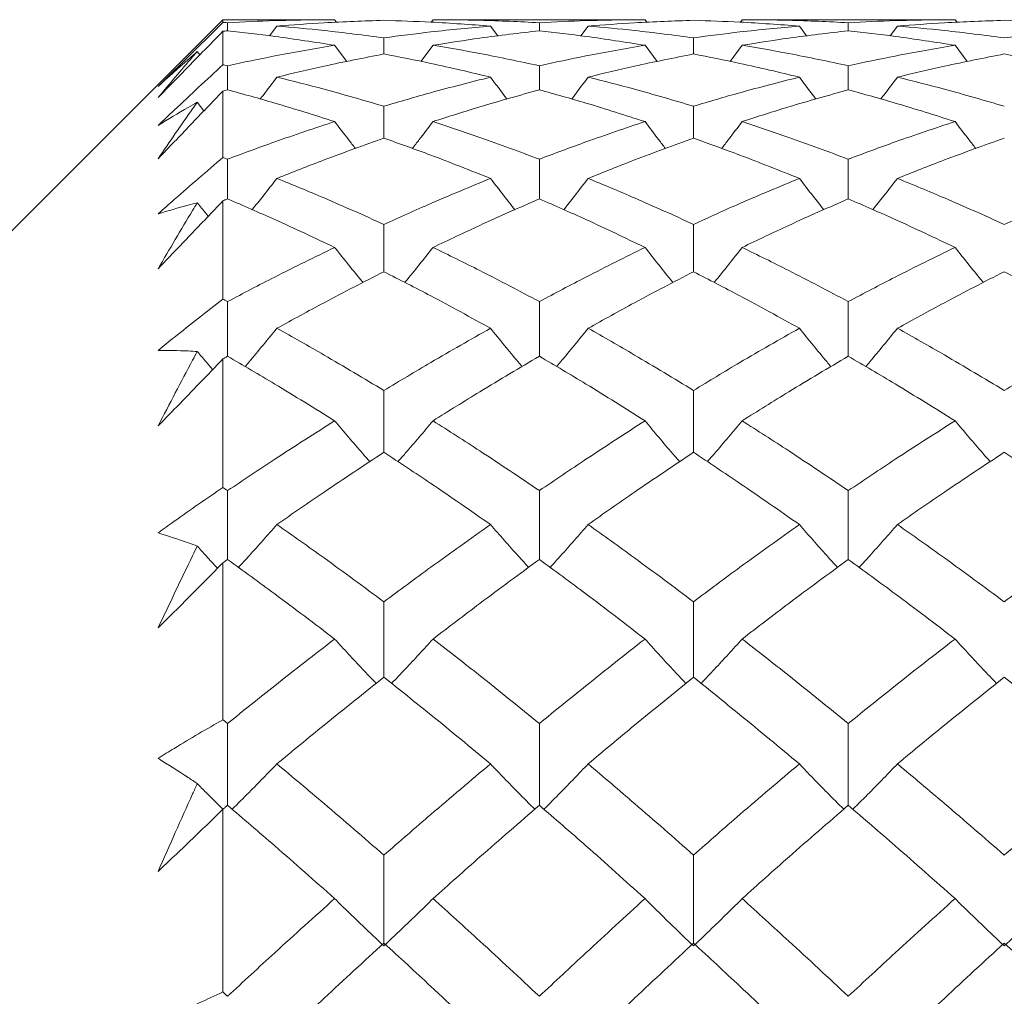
# Model space of a CAD drawing. Header units: inches. Extents: x 1 to 19.9, y 2.6 to 16.1.
# Tile 12 of 70: x 4.466 to 4.694, y 10.086 to 10.312. Entities that reach past the tile are written whole.
import ezdxf

# ---------------------------------------------------------------- set-up
doc = ezdxf.new("R2010")
doc.units = ezdxf.units.IN
doc.header["$MEASUREMENT"] = 0

msp = doc.modelspace()

# ---------------------------------------------------------------- linework, layer by layer
at = {"color": 7, "linetype": 'Continuous', "lineweight": 15}
for p, q in [((4.51334, 10.31208), (4.38834, 10.18708)), ((4.53921, 10.31208), (4.51334, 10.31208)), ((4.51334, 10.31144), (4.51334, 10.31208)), ((4.51443, 10.30952), (4.51443, 10.31138)), ((4.53921, 10.31208), (4.53966, 10.31147)), ((4.56197, 10.31208), (4.56155, 10.31151)), ((4.61102, 10.31208), (4.56197, 10.31208)), ((4.58657, 10.30952), (4.58657, 10.31138)), ((4.61102, 10.31208), (4.61146, 10.31147)), ((4.63349, 10.31208), (4.63308, 10.31151)), ((4.68276, 10.31208), (4.63349, 10.31208)), ((4.65806, 10.30952), (4.65806, 10.31138)), ((4.68276, 10.31208), (4.68321, 10.31147)), ((4.51334, 10.30166), (4.51334, 10.3094)), ((4.52584, 10.3106), (4.52417, 10.30835)), ((4.57526, 10.3106), (4.57695, 10.30832)), ((4.59785, 10.3106), (4.5962, 10.30835)), ((4.64674, 10.3106), (4.64842, 10.30832)), ((4.66942, 10.3106), (4.66775, 10.30835)), ((4.5506, 10.30415), (4.5506, 10.30788)), ((4.62224, 10.30415), (4.62224, 10.30788)), ((4.50743, 10.30469), (4.50801, 10.30393)), ((4.53921, 10.30616), (4.54203, 10.3024)), ((4.56197, 10.30616), (4.55918, 10.30242)), ((4.61102, 10.30616), (4.6138, 10.3024)), ((4.63349, 10.30616), (4.63073, 10.30243)), ((4.68276, 10.30616), (4.68558, 10.3024)), ((4.51443, 10.29586), (4.51443, 10.30143)), ((4.58657, 10.29586), (4.58657, 10.30143)), ((4.65806, 10.29586), (4.65806, 10.30143)), ((4.51334, 10.28023), (4.51334, 10.29557)), ((4.50743, 10.29298), (4.50897, 10.29099)), ((4.5506, 10.28468), (4.5506, 10.29206)), ((4.62224, 10.28468), (4.62224, 10.29206)), ((4.51443, 10.27064), (4.51443, 10.27982)), ((4.58657, 10.27064), (4.58657, 10.27982)), ((4.65806, 10.27064), (4.65806, 10.27982)), ((4.51334, 10.24746), (4.51334, 10.27017)), ((4.5506, 10.2538), (4.5506, 10.26474)), ((4.62224, 10.2538), (4.62224, 10.26474)), ((4.51443, 10.23424), (4.51443, 10.24689)), ((4.58657, 10.23424), (4.58657, 10.24689)), ((4.65806, 10.23424), (4.65806, 10.24689)), ((4.51334, 10.20389), (4.51334, 10.23361)), ((4.5506, 10.21202), (4.5506, 10.22633)), ((4.62224, 10.21202), (4.62224, 10.22633)), ((4.51443, 10.18724), (4.51443, 10.20316)), ((4.58657, 10.18724), (4.58657, 10.20316)), ((4.65806, 10.18724), (4.65806, 10.20316)), ((4.51334, 10.15019), (4.51334, 10.18646)), ((4.5506, 10.15999), (4.5506, 10.17745)), ((4.62224, 10.15999), (4.62224, 10.17745)), ((4.51443, 10.13038), (4.51443, 10.14931)), ((4.58657, 10.13038), (4.58657, 10.14931)), ((4.65806, 10.13038), (4.65806, 10.14931)), ((4.51334, 10.08722), (4.51334, 10.12946)), ((4.5506, 10.09853), (4.5506, 10.11886)), ((4.62224, 10.09853), (4.62224, 10.11886))]:
    msp.add_line(p, q, dxfattribs=at)
for points, knots in [([(4.49834, 10.29663), (4.4996, 10.29787), (4.50273, 10.30097), (4.50774, 10.30592), (4.51147, 10.3096), (4.51334, 10.31144)], [0, 0, 0, 0, 0.249909, 0.624893, 1, 1, 1, 1]), ([(4.51443, 10.31138), (4.51423, 10.31139), (4.51386, 10.31141), (4.5135, 10.31143), (4.51334, 10.31144)], [0, 0, 0, 0, 0.559995, 1, 1, 1, 1]), ([(4.53921, 10.31208), (4.53459, 10.31204), (4.52633, 10.31197), (4.51807, 10.31156), (4.51443, 10.31138)], [0, 0, 0, 0, 0.559794, 1, 1, 1, 1]), ([(4.5506, 10.31193), (4.54598, 10.31177), (4.53774, 10.31149), (4.52948, 10.31087), (4.52584, 10.3106)], [0, 0, 0, 0, 0.559703, 1, 1, 1, 1]), ([(4.57526, 10.3106), (4.57067, 10.31094), (4.56246, 10.31155), (4.55423, 10.31181), (4.5506, 10.31193)], [0, 0, 0, 0, 0.559504, 1, 1, 1, 1]), ([(4.58657, 10.31138), (4.58199, 10.3116), (4.5738, 10.312), (4.56559, 10.31205), (4.56197, 10.31208)], [0, 0, 0, 0, 0.559413, 1, 1, 1, 1]), ([(4.61102, 10.31208), (4.60647, 10.31204), (4.59834, 10.31197), (4.59017, 10.31156), (4.58657, 10.31138)], [0, 0, 0, 0, 0.559215, 1, 1, 1, 1]), ([(4.62224, 10.31193), (4.6177, 10.31177), (4.60957, 10.31149), (4.60144, 10.31087), (4.59785, 10.3106)], [0, 0, 0, 0, 0.559555, 1, 1, 1, 1]), ([(4.64674, 10.3106), (4.64215, 10.31094), (4.63397, 10.31155), (4.62582, 10.31181), (4.62224, 10.31193)], [0, 0, 0, 0, 0.560736, 1, 1, 1, 1]), ([(4.65806, 10.31138), (4.65347, 10.3116), (4.64526, 10.312), (4.63709, 10.31205), (4.63349, 10.31208)], [0, 0, 0, 0, 0.560645, 1, 1, 1, 1]), ([(4.68276, 10.31208), (4.67814, 10.31204), (4.6699, 10.31197), (4.66168, 10.31156), (4.65806, 10.31138)], [0, 0, 0, 0, 0.560447, 1, 1, 1, 1]), ([(4.69415, 10.31193), (4.68953, 10.31177), (4.68128, 10.31149), (4.67304, 10.31087), (4.66942, 10.3106)], [0, 0, 0, 0, 0.560356, 1, 1, 1, 1]), ([(4.71895, 10.3106), (4.71432, 10.31094), (4.70605, 10.31155), (4.69779, 10.31181), (4.69415, 10.31193)], [0, 0, 0, 0, 0.560157, 1, 1, 1, 1]), ([(4.51334, 10.3094), (4.51085, 10.30685), (4.50711, 10.30302), (4.50211, 10.2979), (4.4996, 10.29533), (4.49834, 10.29405)], [0, 0, 0, 0, 0.49985, 0.749906, 1, 1, 1, 1]), ([(4.51443, 10.30952), (4.51423, 10.30949), (4.51386, 10.30945), (4.5135, 10.30942), (4.51334, 10.3094)], [0, 0, 0, 0, 0.5599954, 1, 1, 1, 1]), ([(4.53921, 10.30616), (4.53459, 10.30688), (4.52633, 10.30816), (4.51807, 10.3091), (4.51443, 10.30952)], [0, 0, 0, 0, 0.559794, 1, 1, 1, 1]), ([(4.5506, 10.30788), (4.54598, 10.30848), (4.53774, 10.30955), (4.52948, 10.31028), (4.52584, 10.3106)], [0, 0, 0, 0, 0.5597029, 1, 1, 1, 1]), ([(4.57526, 10.3106), (4.57067, 10.31018), (4.56246, 10.30944), (4.55423, 10.30835), (4.5506, 10.30788)], [0, 0, 0, 0, 0.559504, 1, 1, 1, 1]), ([(4.58657, 10.30952), (4.58199, 10.30898), (4.5738, 10.30803), (4.56559, 10.30673), (4.56197, 10.30616)], [0, 0, 0, 0, 0.559413, 1, 1, 1, 1]), ([(4.61102, 10.30616), (4.60647, 10.30688), (4.59834, 10.30816), (4.59017, 10.3091), (4.58657, 10.30952)], [0, 0, 0, 0, 0.559215, 1, 1, 1, 1]), ([(4.62224, 10.30788), (4.6177, 10.30848), (4.60957, 10.30955), (4.60144, 10.31028), (4.59785, 10.3106)], [0, 0, 0, 0, 0.559555, 1, 1, 1, 1]), ([(4.64674, 10.3106), (4.64215, 10.31018), (4.63397, 10.30944), (4.62582, 10.30835), (4.62224, 10.30788)], [0, 0, 0, 0, 0.560736, 1, 1, 1, 1]), ([(4.65806, 10.30952), (4.65347, 10.30898), (4.64526, 10.30803), (4.63709, 10.30673), (4.63349, 10.30616)], [0, 0, 0, 0, 0.560645, 1, 1, 1, 1]), ([(4.68276, 10.30616), (4.67814, 10.30688), (4.6699, 10.30816), (4.66168, 10.3091), (4.65806, 10.30952)], [0, 0, 0, 0, 0.560447, 1, 1, 1, 1]), ([(4.69415, 10.30788), (4.68953, 10.30848), (4.68128, 10.30955), (4.67304, 10.31028), (4.66942, 10.3106)], [0, 0, 0, 0, 0.560356, 1, 1, 1, 1]), ([(4.71895, 10.3106), (4.71432, 10.31018), (4.70605, 10.30944), (4.69779, 10.30835), (4.69415, 10.30788)], [0, 0, 0, 0, 0.560157, 1, 1, 1, 1]), ([(4.50743, 10.30469), (4.50673, 10.30409), (4.50369, 10.30148), (4.50067, 10.29874), (4.49834, 10.29663)], [0, 0, 0, 0, 0.231715, 1, 1, 1, 1]), ([(4.49834, 10.29405), (4.49968, 10.29564), (4.50234, 10.29883), (4.50537, 10.30234), (4.50707, 10.30428), (4.50743, 10.30469)], [0, 0, 0, 0, 0.440572, 0.881144, 1, 1, 1, 1]), ([(4.53921, 10.30616), (4.53459, 10.30537), (4.52633, 10.30396), (4.51807, 10.3022), (4.51443, 10.30143)], [0, 0, 0, 0, 0.559794, 1, 1, 1, 1]), ([(4.58657, 10.30143), (4.58199, 10.3024), (4.5738, 10.30415), (4.56559, 10.30555), (4.56197, 10.30616)], [0, 0, 0, 0, 0.559413, 1, 1, 1, 1]), ([(4.61102, 10.30616), (4.60647, 10.30537), (4.59834, 10.30396), (4.59017, 10.3022), (4.58657, 10.30143)], [0, 0, 0, 0, 0.559215, 1, 1, 1, 1]), ([(4.65806, 10.30143), (4.65347, 10.30241), (4.64526, 10.30415), (4.63709, 10.30555), (4.63349, 10.30616)], [0, 0, 0, 0, 0.560645, 1, 1, 1, 1]), ([(4.68276, 10.30616), (4.67814, 10.30537), (4.6699, 10.30396), (4.66168, 10.3022), (4.65806, 10.30143)], [0, 0, 0, 0, 0.560447, 1, 1, 1, 1]), ([(4.5506, 10.30415), (4.54598, 10.30324), (4.53774, 10.30162), (4.52948, 10.29966), (4.52584, 10.29879)], [0, 0, 0, 0, 0.559703, 1, 1, 1, 1]), ([(4.57526, 10.29879), (4.57067, 10.29988), (4.56246, 10.30184), (4.55423, 10.30344), (4.5506, 10.30415)], [0, 0, 0, 0, 0.559504, 1, 1, 1, 1]), ([(4.62224, 10.30415), (4.6177, 10.30324), (4.60957, 10.30162), (4.60144, 10.29966), (4.59785, 10.29879)], [0, 0, 0, 0, 0.559555, 1, 1, 1, 1]), ([(4.64674, 10.29879), (4.64215, 10.29988), (4.63397, 10.30183), (4.62582, 10.30345), (4.62224, 10.30415)], [0, 0, 0, 0, 0.560736, 1, 1, 1, 1]), ([(4.69415, 10.30415), (4.68953, 10.30324), (4.68128, 10.30162), (4.67304, 10.29966), (4.66942, 10.29879)], [0, 0, 0, 0, 0.560356, 1, 1, 1, 1]), ([(4.71895, 10.29879), (4.71432, 10.29988), (4.70605, 10.30184), (4.69779, 10.30345), (4.69415, 10.30415)], [0, 0, 0, 0, 0.560157, 1, 1, 1, 1]), ([(4.49834, 10.28762), (4.4996, 10.2888), (4.50273, 10.29175), (4.50774, 10.29645), (4.51147, 10.29992), (4.51334, 10.30166)], [0, 0, 0, 0, 0.249909, 0.624893, 1, 1, 1, 1]), ([(4.51443, 10.30143), (4.51423, 10.30147), (4.51386, 10.30155), (4.5135, 10.30163), (4.51334, 10.30166)], [0, 0, 0, 0, 0.5599954, 1, 1, 1, 1]), ([(4.52584, 10.29879), (4.52478, 10.29738), (4.52351, 10.29569), (4.52221, 10.29401), (4.522, 10.29373)], [0, 0, 0, 0, 0.833457, 1, 1, 1, 1]), ([(4.5506, 10.29206), (4.54598, 10.29341), (4.53774, 10.29582), (4.52948, 10.29788), (4.52584, 10.29879)], [0, 0, 0, 0, 0.559703, 1, 1, 1, 1]), ([(4.57526, 10.29879), (4.57067, 10.29763), (4.56246, 10.29555), (4.55423, 10.29313), (4.5506, 10.29206)], [0, 0, 0, 0, 0.559504, 1, 1, 1, 1]), ([(4.57526, 10.29879), (4.57632, 10.29738), (4.57759, 10.29568), (4.57888, 10.294), (4.57909, 10.29372)], [0, 0, 0, 0, 0.832752, 1, 1, 1, 1]), ([(4.59785, 10.29879), (4.5968, 10.29737), (4.59554, 10.29568), (4.59426, 10.29401), (4.59406, 10.29373)], [0, 0, 0, 0, 0.837188, 1, 1, 1, 1]), ([(4.62224, 10.29206), (4.6177, 10.29341), (4.60957, 10.29582), (4.60144, 10.29788), (4.59785, 10.29879)], [0, 0, 0, 0, 0.559555, 1, 1, 1, 1]), ([(4.64674, 10.29879), (4.64215, 10.29763), (4.63397, 10.29555), (4.62582, 10.29313), (4.62224, 10.29206)], [0, 0, 0, 0, 0.560736, 1, 1, 1, 1]), ([(4.64674, 10.29879), (4.64779, 10.29738), (4.64906, 10.29568), (4.65035, 10.294), (4.65056, 10.29371)], [0, 0, 0, 0, 0.8323484, 1, 1, 1, 1]), ([(4.66942, 10.29879), (4.66836, 10.29738), (4.66709, 10.29569), (4.6658, 10.29401), (4.66559, 10.29374)], [0, 0, 0, 0, 0.834888, 1, 1, 1, 1]), ([(4.69415, 10.29206), (4.68953, 10.29341), (4.68128, 10.29582), (4.67304, 10.29788), (4.66942, 10.29879)], [0, 0, 0, 0, 0.560356, 1, 1, 1, 1]), ([(4.51334, 10.29557), (4.51085, 10.29296), (4.50711, 10.28905), (4.50211, 10.28384), (4.4996, 10.28124), (4.49834, 10.27993)], [0, 0, 0, 0, 0.49985, 0.749906, 1, 1, 1, 1]), ([(4.51443, 10.29586), (4.51423, 10.29581), (4.51386, 10.29571), (4.5135, 10.29561), (4.51334, 10.29557)], [0, 0, 0, 0, 0.559995, 1, 1, 1, 1]), ([(4.53921, 10.28851), (4.53459, 10.28998), (4.52633, 10.29259), (4.51807, 10.29486), (4.51443, 10.29586)], [0, 0, 0, 0, 0.5597943, 1, 1, 1, 1]), ([(4.58657, 10.29586), (4.58199, 10.29458), (4.5738, 10.29229), (4.56559, 10.28967), (4.56197, 10.28851)], [0, 0, 0, 0, 0.559413, 1, 1, 1, 1]), ([(4.61102, 10.28851), (4.60647, 10.28997), (4.59834, 10.29259), (4.59017, 10.29486), (4.58657, 10.29586)], [0, 0, 0, 0, 0.559215, 1, 1, 1, 1]), ([(4.65806, 10.29586), (4.65347, 10.29458), (4.64526, 10.2923), (4.63709, 10.28967), (4.63349, 10.28851)], [0, 0, 0, 0, 0.560645, 1, 1, 1, 1]), ([(4.68276, 10.28851), (4.67814, 10.28998), (4.6699, 10.29259), (4.66168, 10.29486), (4.65806, 10.29586)], [0, 0, 0, 0, 0.560447, 1, 1, 1, 1]), ([(4.50743, 10.29298), (4.50673, 10.29259), (4.50369, 10.29089), (4.50067, 10.28904), (4.49834, 10.28762)], [0, 0, 0, 0, 0.231715, 1, 1, 1, 1]), ([(4.49834, 10.27993), (4.49968, 10.28188), (4.50234, 10.28576), (4.50537, 10.29008), (4.50707, 10.29247), (4.50743, 10.29298)], [0, 0, 0, 0, 0.440572, 0.881144, 1, 1, 1, 1]), ([(4.53921, 10.28851), (4.53459, 10.28698), (4.52633, 10.28424), (4.51807, 10.28117), (4.51443, 10.27982)], [0, 0, 0, 0, 0.559794, 1, 1, 1, 1]), ([(4.53921, 10.28851), (4.54027, 10.28712), (4.54187, 10.28504), (4.54348, 10.28297), (4.54402, 10.28228)], [0, 0, 0, 0, 0.666413, 1, 1, 1, 1]), ([(4.56197, 10.28851), (4.56091, 10.28712), (4.55932, 10.28504), (4.55771, 10.28298), (4.55718, 10.28229)], [0, 0, 0, 0, 0.668664, 1, 1, 1, 1]), ([(4.58657, 10.27982), (4.58199, 10.28153), (4.5738, 10.28459), (4.56559, 10.28731), (4.56197, 10.28851)], [0, 0, 0, 0, 0.559413, 1, 1, 1, 1]), ([(4.61102, 10.28851), (4.60647, 10.28698), (4.59834, 10.28424), (4.59017, 10.28117), (4.58657, 10.27982)], [0, 0, 0, 0, 0.559215, 1, 1, 1, 1]), ([(4.61102, 10.28851), (4.61207, 10.28711), (4.61364, 10.28503), (4.61523, 10.28296), (4.61576, 10.28228)], [0, 0, 0, 0, 0.670082, 1, 1, 1, 1]), ([(4.63349, 10.28851), (4.63244, 10.28712), (4.63087, 10.28504), (4.62928, 10.28298), (4.62875, 10.2823)], [0, 0, 0, 0, 0.670901, 1, 1, 1, 1]), ([(4.65806, 10.27982), (4.65347, 10.28153), (4.64526, 10.28459), (4.63709, 10.28731), (4.63349, 10.28851)], [0, 0, 0, 0, 0.560645, 1, 1, 1, 1]), ([(4.68276, 10.28851), (4.67814, 10.28698), (4.6699, 10.28424), (4.66168, 10.28117), (4.65806, 10.27982)], [0, 0, 0, 0, 0.560447, 1, 1, 1, 1]), ([(4.68276, 10.28851), (4.68382, 10.28712), (4.68541, 10.28504), (4.68703, 10.28297), (4.68757, 10.28228)], [0, 0, 0, 0, 0.666219, 1, 1, 1, 1]), ([(4.5506, 10.28468), (4.54598, 10.28303), (4.53774, 10.28008), (4.52948, 10.27681), (4.52584, 10.27537)], [0, 0, 0, 0, 0.559703, 1, 1, 1, 1]), ([(4.57526, 10.27537), (4.57067, 10.27719), (4.56246, 10.28046), (4.55423, 10.28339), (4.5506, 10.28468)], [0, 0, 0, 0, 0.559504, 1, 1, 1, 1]), ([(4.62224, 10.28468), (4.6177, 10.28303), (4.60957, 10.28008), (4.60144, 10.27681), (4.59785, 10.27537)], [0, 0, 0, 0, 0.559555, 1, 1, 1, 1]), ([(4.64674, 10.27537), (4.64215, 10.2772), (4.63397, 10.28045), (4.62582, 10.28339), (4.62224, 10.28468)], [0, 0, 0, 0, 0.560736, 1, 1, 1, 1]), ([(4.69415, 10.28468), (4.68953, 10.28303), (4.68128, 10.28009), (4.67304, 10.27681), (4.66942, 10.27537)], [0, 0, 0, 0, 0.560356, 1, 1, 1, 1]), ([(4.49834, 10.26716), (4.4996, 10.26827), (4.50273, 10.27103), (4.50774, 10.27539), (4.51147, 10.27862), (4.51334, 10.28023)], [0, 0, 0, 0, 0.249909, 0.624893, 1, 1, 1, 1]), ([(4.51443, 10.27982), (4.51423, 10.27989), (4.51386, 10.28003), (4.5135, 10.28017), (4.51334, 10.28023)], [0, 0, 0, 0, 0.559995, 1, 1, 1, 1]), ([(4.52584, 10.27537), (4.52478, 10.274), (4.52289, 10.27158), (4.52098, 10.26918), (4.52014, 10.26814)], [0, 0, 0, 0, 0.563261, 1, 1, 1, 1]), ([(4.5506, 10.26474), (4.54598, 10.26681), (4.53774, 10.27051), (4.52948, 10.27388), (4.52584, 10.27537)], [0, 0, 0, 0, 0.559703, 1, 1, 1, 1]), ([(4.57526, 10.27537), (4.57067, 10.27347), (4.56246, 10.27008), (4.55423, 10.26637), (4.5506, 10.26474)], [0, 0, 0, 0, 0.559504, 1, 1, 1, 1]), ([(4.57526, 10.27537), (4.57632, 10.274), (4.5782, 10.27158), (4.5801, 10.26917), (4.58093, 10.26812)], [0, 0, 0, 0, 0.5640682, 1, 1, 1, 1]), ([(4.59785, 10.27537), (4.5968, 10.274), (4.59494, 10.27158), (4.59304, 10.26918), (4.59222, 10.26813)], [0, 0, 0, 0, 0.565748, 1, 1, 1, 1]), ([(4.62224, 10.26474), (4.6177, 10.26681), (4.60957, 10.27051), (4.60144, 10.27388), (4.59785, 10.27537)], [0, 0, 0, 0, 0.559555, 1, 1, 1, 1]), ([(4.64674, 10.27537), (4.64215, 10.27347), (4.63397, 10.27009), (4.62582, 10.26637), (4.62224, 10.26474)], [0, 0, 0, 0, 0.560736, 1, 1, 1, 1]), ([(4.64674, 10.27537), (4.64779, 10.274), (4.64967, 10.27157), (4.65157, 10.26917), (4.65241, 10.26812)], [0, 0, 0, 0, 0.563734, 1, 1, 1, 1]), ([(4.66942, 10.27537), (4.66836, 10.274), (4.66648, 10.27158), (4.66457, 10.26918), (4.66374, 10.26814)], [0, 0, 0, 0, 0.5642837, 1, 1, 1, 1]), ([(4.69415, 10.26474), (4.68953, 10.26681), (4.68128, 10.27051), (4.67304, 10.27388), (4.66942, 10.27537)], [0, 0, 0, 0, 0.560356, 1, 1, 1, 1]), ([(4.71895, 10.27537), (4.71432, 10.27347), (4.70605, 10.27009), (4.69779, 10.26637), (4.69415, 10.26474)], [0, 0, 0, 0, 0.560157, 1, 1, 1, 1]), ([(4.51443, 10.27064), (4.51423, 10.27055), (4.51386, 10.2704), (4.5135, 10.27024), (4.51334, 10.27017)], [0, 0, 0, 0, 0.559995, 1, 1, 1, 1]), ([(4.53921, 10.25941), (4.53459, 10.26159), (4.52633, 10.26549), (4.51807, 10.26906), (4.51443, 10.27064)], [0, 0, 0, 0, 0.559794, 1, 1, 1, 1]), ([(4.58657, 10.27064), (4.58199, 10.26863), (4.5738, 10.26504), (4.56559, 10.26113), (4.56197, 10.25941)], [0, 0, 0, 0, 0.559413, 1, 1, 1, 1]), ([(4.61102, 10.25941), (4.60647, 10.26159), (4.59834, 10.26549), (4.59017, 10.26906), (4.58657, 10.27064)], [0, 0, 0, 0, 0.559215, 1, 1, 1, 1]), ([(4.65806, 10.27064), (4.65347, 10.26863), (4.64526, 10.26504), (4.63709, 10.26113), (4.63349, 10.25941)], [0, 0, 0, 0, 0.560645, 1, 1, 1, 1]), ([(4.68276, 10.25941), (4.67814, 10.26159), (4.6699, 10.26549), (4.66168, 10.26907), (4.65806, 10.27064)], [0, 0, 0, 0, 0.560447, 1, 1, 1, 1]), ([(4.51334, 10.27017), (4.51085, 10.26755), (4.50711, 10.26362), (4.50211, 10.2584), (4.4996, 10.25579), (4.49834, 10.25449)], [0, 0, 0, 0, 0.4998502, 0.7499064, 1, 1, 1, 1]), ([(4.50743, 10.26974), (4.50673, 10.26956), (4.50369, 10.26879), (4.50067, 10.26787), (4.49834, 10.26716)], [0, 0, 0, 0, 0.231715, 1, 1, 1, 1]), ([(4.49834, 10.25449), (4.49968, 10.25676), (4.50234, 10.26129), (4.50537, 10.26634), (4.50707, 10.26915), (4.50743, 10.26974)], [0, 0, 0, 0, 0.4405721, 0.8811443, 1, 1, 1, 1]), ([(4.50743, 10.26974), (4.5081, 10.2689), (4.50893, 10.26785), (4.50978, 10.26681), (4.50995, 10.26661)], [0, 0, 0, 0, 0.80127, 1, 1, 1, 1]), ([(4.53921, 10.25941), (4.53459, 10.25716), (4.52633, 10.25314), (4.51807, 10.2488), (4.51443, 10.24689)], [0, 0, 0, 0, 0.559794, 1, 1, 1, 1]), ([(4.53921, 10.25941), (4.54028, 10.25807), (4.5424, 10.25541), (4.54459, 10.2527), (4.54572, 10.25134), (4.54576, 10.25129)], [0, 0, 0, 0, 0.490779, 0.981559, 1, 1, 1, 1]), ([(4.56197, 10.25941), (4.56091, 10.25807), (4.55878, 10.25541), (4.55661, 10.2527), (4.55548, 10.25135), (4.55544, 10.2513)], [0, 0, 0, 0, 0.491732, 0.983464, 1, 1, 1, 1]), ([(4.58657, 10.24689), (4.58199, 10.24931), (4.5738, 10.25364), (4.56559, 10.25764), (4.56197, 10.25941)], [0, 0, 0, 0, 0.559413, 1, 1, 1, 1]), ([(4.61102, 10.25941), (4.60647, 10.25716), (4.59834, 10.25313), (4.59017, 10.2488), (4.58657, 10.24689)], [0, 0, 0, 0, 0.559215, 1, 1, 1, 1]), ([(4.61102, 10.25941), (4.61208, 10.25807), (4.61418, 10.25539), (4.61633, 10.25268), (4.61744, 10.25133), (4.61747, 10.25129)], [0, 0, 0, 0, 0.493453, 0.986907, 1, 1, 1, 1]), ([(4.63349, 10.25941), (4.63244, 10.25807), (4.63033, 10.25539), (4.62817, 10.25269), (4.62706, 10.25134), (4.62703, 10.2513)], [0, 0, 0, 0, 0.493448, 0.986896, 1, 1, 1, 1]), ([(4.65806, 10.24689), (4.65347, 10.24931), (4.64526, 10.25363), (4.63709, 10.25765), (4.63349, 10.25941)], [0, 0, 0, 0, 0.560645, 1, 1, 1, 1]), ([(4.68276, 10.25941), (4.67814, 10.25716), (4.6699, 10.25314), (4.66168, 10.2488), (4.65806, 10.24689)], [0, 0, 0, 0, 0.560447, 1, 1, 1, 1]), ([(4.68276, 10.25941), (4.68382, 10.25807), (4.68595, 10.25541), (4.68813, 10.2527), (4.68927, 10.25134), (4.68931, 10.25129)], [0, 0, 0, 0, 0.490618, 0.981236, 1, 1, 1, 1]), ([(4.5506, 10.2538), (4.54598, 10.25144), (4.53774, 10.24722), (4.52948, 10.24269), (4.52584, 10.2407)], [0, 0, 0, 0, 0.559703, 1, 1, 1, 1]), ([(4.57526, 10.2407), (4.57067, 10.24323), (4.56246, 10.24775), (4.55423, 10.25195), (4.5506, 10.2538)], [0, 0, 0, 0, 0.559504, 1, 1, 1, 1]), ([(4.62224, 10.2538), (4.6177, 10.25144), (4.60957, 10.24722), (4.60144, 10.24269), (4.59785, 10.2407)], [0, 0, 0, 0, 0.559555, 1, 1, 1, 1]), ([(4.64674, 10.2407), (4.64215, 10.24323), (4.63397, 10.24775), (4.62582, 10.25195), (4.62224, 10.2538)], [0, 0, 0, 0, 0.560736, 1, 1, 1, 1]), ([(4.69415, 10.2538), (4.68953, 10.25144), (4.68128, 10.24723), (4.67304, 10.24269), (4.66942, 10.2407)], [0, 0, 0, 0, 0.560356, 1, 1, 1, 1]), ([(4.71895, 10.2407), (4.71432, 10.24323), (4.70605, 10.24775), (4.69779, 10.25195), (4.69415, 10.2538)], [0, 0, 0, 0, 0.560157, 1, 1, 1, 1]), ([(4.49834, 10.23559), (4.4996, 10.2366), (4.50273, 10.23912), (4.50774, 10.24309), (4.51147, 10.246), (4.51334, 10.24746)], [0, 0, 0, 0, 0.249909, 0.624893, 1, 1, 1, 1]), ([(4.51443, 10.24689), (4.51423, 10.24699), (4.51386, 10.24719), (4.5135, 10.24738), (4.51334, 10.24746)], [0, 0, 0, 0, 0.5599954, 1, 1, 1, 1]), ([(4.52584, 10.2407), (4.52478, 10.2394), (4.52265, 10.23681), (4.52019, 10.23386), (4.51879, 10.23222), (4.51848, 10.23186)], [0, 0, 0, 0, 0.437634, 0.875267, 1, 1, 1, 1]), ([(4.5506, 10.22633), (4.54598, 10.2291), (4.53774, 10.23403), (4.52948, 10.23866), (4.52584, 10.2407)], [0, 0, 0, 0, 0.559703, 1, 1, 1, 1]), ([(4.57526, 10.2407), (4.57067, 10.2381), (4.56246, 10.23346), (4.55423, 10.22851), (4.5506, 10.22633)], [0, 0, 0, 0, 0.559504, 1, 1, 1, 1]), ([(4.57526, 10.2407), (4.57632, 10.2394), (4.57844, 10.2368), (4.58088, 10.23385), (4.58227, 10.23221), (4.58257, 10.23185)], [0, 0, 0, 0, 0.438698, 0.877396, 1, 1, 1, 1]), ([(4.59785, 10.2407), (4.5968, 10.23939), (4.59469, 10.23679), (4.59226, 10.23384), (4.59088, 10.23221), (4.59058, 10.23185)], [0, 0, 0, 0, 0.439559, 0.879117, 1, 1, 1, 1]), ([(4.62224, 10.22633), (4.6177, 10.2291), (4.60957, 10.23404), (4.60144, 10.23866), (4.59785, 10.2407)], [0, 0, 0, 0, 0.559555, 1, 1, 1, 1]), ([(4.64674, 10.2407), (4.64215, 10.2381), (4.63397, 10.23346), (4.62582, 10.22851), (4.62224, 10.22633)], [0, 0, 0, 0, 0.560736, 1, 1, 1, 1]), ([(4.64674, 10.2407), (4.64779, 10.2394), (4.64991, 10.23679), (4.65235, 10.23384), (4.65374, 10.23221), (4.65405, 10.23185)], [0, 0, 0, 0, 0.438414, 0.876828, 1, 1, 1, 1]), ([(4.66942, 10.2407), (4.66836, 10.2394), (4.66623, 10.2368), (4.66379, 10.23385), (4.6624, 10.23222), (4.66209, 10.23186)], [0, 0, 0, 0, 0.438459, 0.876918, 1, 1, 1, 1]), ([(4.69415, 10.22633), (4.68953, 10.2291), (4.68128, 10.23403), (4.67304, 10.23866), (4.66942, 10.2407)], [0, 0, 0, 0, 0.560356, 1, 1, 1, 1]), ([(4.71895, 10.2407), (4.71432, 10.2381), (4.70605, 10.23346), (4.69779, 10.22851), (4.69415, 10.22633)], [0, 0, 0, 0, 0.560157, 1, 1, 1, 1]), ([(4.50743, 10.23535), (4.50673, 10.23538), (4.50369, 10.23556), (4.50067, 10.23558), (4.49834, 10.23559)], [0, 0, 0, 0, 0.2317154, 1, 1, 1, 1]), ([(4.49834, 10.21813), (4.49968, 10.22068), (4.50234, 10.22578), (4.50537, 10.2315), (4.50707, 10.23467), (4.50743, 10.23535)], [0, 0, 0, 0, 0.440572, 0.881144, 1, 1, 1, 1]), ([(4.50743, 10.23535), (4.5081, 10.23455), (4.50927, 10.23314), (4.51047, 10.23175), (4.51098, 10.23115)], [0, 0, 0, 0, 0.569884, 1, 1, 1, 1]), ([(4.51443, 10.23424), (4.51423, 10.23412), (4.51386, 10.23391), (4.5135, 10.2337), (4.51334, 10.23361)], [0, 0, 0, 0, 0.559995, 1, 1, 1, 1]), ([(4.53921, 10.21931), (4.53459, 10.22217), (4.52633, 10.2273), (4.51807, 10.23212), (4.51443, 10.23424)], [0, 0, 0, 0, 0.559794, 1, 1, 1, 1]), ([(4.58657, 10.23424), (4.58199, 10.23153), (4.5738, 10.2267), (4.56559, 10.22157), (4.56197, 10.21931)], [0, 0, 0, 0, 0.559413, 1, 1, 1, 1]), ([(4.61102, 10.21931), (4.60647, 10.22217), (4.59834, 10.2273), (4.59017, 10.23212), (4.58657, 10.23424)], [0, 0, 0, 0, 0.559215, 1, 1, 1, 1]), ([(4.65806, 10.23424), (4.65347, 10.23153), (4.64526, 10.22671), (4.63709, 10.22156), (4.63349, 10.21931)], [0, 0, 0, 0, 0.560645, 1, 1, 1, 1]), ([(4.68276, 10.21931), (4.67814, 10.22218), (4.6699, 10.2273), (4.66168, 10.23212), (4.65806, 10.23424)], [0, 0, 0, 0, 0.560447, 1, 1, 1, 1]), ([(4.51334, 10.23361), (4.51085, 10.23101), (4.50711, 10.22712), (4.50211, 10.22197), (4.4996, 10.21941), (4.49834, 10.21813)], [0, 0, 0, 0, 0.49985, 0.749906, 1, 1, 1, 1]), ([(4.53921, 10.21931), (4.53459, 10.21637), (4.52633, 10.21113), (4.51807, 10.20559), (4.51443, 10.20316)], [0, 0, 0, 0, 0.559794, 1, 1, 1, 1]), ([(4.53921, 10.21931), (4.54028, 10.21805), (4.5424, 10.21554), (4.54511, 10.21239), (4.54677, 10.2105), (4.54734, 10.20986)], [0, 0, 0, 0, 0.396492, 0.792985, 1, 1, 1, 1]), ([(4.56197, 10.21931), (4.56091, 10.21805), (4.55878, 10.21553), (4.55608, 10.21238), (4.55442, 10.2105), (4.55386, 10.20986)], [0, 0, 0, 0, 0.3969829, 0.7939659, 1, 1, 1, 1]), ([(4.58657, 10.20316), (4.58199, 10.20625), (4.5738, 10.21178), (4.56559, 10.217), (4.56197, 10.21931)], [0, 0, 0, 0, 0.559413, 1, 1, 1, 1]), ([(4.61102, 10.21931), (4.60647, 10.21637), (4.59834, 10.21113), (4.59017, 10.20559), (4.58657, 10.20316)], [0, 0, 0, 0, 0.559215, 1, 1, 1, 1]), ([(4.61102, 10.21931), (4.61208, 10.21804), (4.61418, 10.21551), (4.61684, 10.21236), (4.61848, 10.21049), (4.61903, 10.20986)], [0, 0, 0, 0, 0.398645, 0.7972909, 1, 1, 1, 1]), ([(4.63349, 10.21931), (4.63244, 10.21804), (4.63033, 10.21552), (4.62765, 10.21237), (4.62601, 10.2105), (4.62546, 10.20986)], [0, 0, 0, 0, 0.398409, 0.796819, 1, 1, 1, 1]), ([(4.65806, 10.20316), (4.65347, 10.20625), (4.64526, 10.21178), (4.63709, 10.21701), (4.63349, 10.21931)], [0, 0, 0, 0, 0.560645, 1, 1, 1, 1]), ([(4.68276, 10.21931), (4.67814, 10.21637), (4.6699, 10.21113), (4.66168, 10.20559), (4.65806, 10.20316)], [0, 0, 0, 0, 0.560447, 1, 1, 1, 1]), ([(4.68276, 10.21931), (4.68382, 10.21805), (4.68595, 10.21554), (4.68866, 10.21238), (4.69032, 10.2105), (4.69089, 10.20986)], [0, 0, 0, 0, 0.3963552, 0.7927105, 1, 1, 1, 1]), ([(4.5506, 10.21202), (4.54598, 10.20898), (4.53774, 10.20356), (4.52948, 10.19784), (4.52584, 10.19532)], [0, 0, 0, 0, 0.559703, 1, 1, 1, 1]), ([(4.57526, 10.19532), (4.57067, 10.19852), (4.56246, 10.20423), (4.55423, 10.20964), (4.5506, 10.21202)], [0, 0, 0, 0, 0.559504, 1, 1, 1, 1]), ([(4.62224, 10.21202), (4.6177, 10.20898), (4.60957, 10.20356), (4.60144, 10.19784), (4.59785, 10.19532)], [0, 0, 0, 0, 0.559555, 1, 1, 1, 1]), ([(4.64674, 10.19532), (4.64215, 10.19852), (4.63397, 10.20422), (4.62582, 10.20964), (4.62224, 10.21202)], [0, 0, 0, 0, 0.560736, 1, 1, 1, 1]), ([(4.69415, 10.21202), (4.68953, 10.20898), (4.68128, 10.20356), (4.67304, 10.19784), (4.66942, 10.19532)], [0, 0, 0, 0, 0.560356, 1, 1, 1, 1]), ([(4.71895, 10.19532), (4.71432, 10.19852), (4.70605, 10.20423), (4.69779, 10.20964), (4.69415, 10.21202)], [0, 0, 0, 0, 0.560157, 1, 1, 1, 1]), ([(4.49834, 10.1934), (4.4996, 10.1943), (4.50273, 10.19654), (4.50774, 10.20005), (4.51147, 10.20261), (4.51334, 10.20389)], [0, 0, 0, 0, 0.249909, 0.624893, 1, 1, 1, 1]), ([(4.51443, 10.20316), (4.51423, 10.20329), (4.51386, 10.20354), (4.5135, 10.20378), (4.51334, 10.20389)], [0, 0, 0, 0, 0.559995, 1, 1, 1, 1]), ([(4.52584, 10.19532), (4.52478, 10.19411), (4.52265, 10.19169), (4.51969, 10.18838), (4.51777, 10.1863), (4.51695, 10.1854)], [0, 0, 0, 0, 0.363336, 0.726672, 1, 1, 1, 1]), ([(4.5506, 10.17745), (4.54598, 10.18086), (4.53774, 10.18696), (4.52948, 10.19277), (4.52584, 10.19532)], [0, 0, 0, 0, 0.559703, 1, 1, 1, 1]), ([(4.57526, 10.19532), (4.57067, 10.19206), (4.56246, 10.18624), (4.55423, 10.18014), (4.5506, 10.17745)], [0, 0, 0, 0, 0.559504, 1, 1, 1, 1]), ([(4.57526, 10.19532), (4.57632, 10.19411), (4.57844, 10.19168), (4.58138, 10.18837), (4.58328, 10.18629), (4.58408, 10.1854)], [0, 0, 0, 0, 0.364408, 0.728815, 1, 1, 1, 1]), ([(4.59785, 10.19532), (4.5968, 10.19411), (4.59469, 10.19167), (4.59176, 10.18837), (4.58987, 10.18629), (4.58906, 10.1854)], [0, 0, 0, 0, 0.364935, 0.729871, 1, 1, 1, 1]), ([(4.62224, 10.17745), (4.6177, 10.18086), (4.60957, 10.18696), (4.60144, 10.19276), (4.59785, 10.19532)], [0, 0, 0, 0, 0.559555, 1, 1, 1, 1]), ([(4.64674, 10.19532), (4.64215, 10.19206), (4.63397, 10.18625), (4.62582, 10.18013), (4.62224, 10.17745)], [0, 0, 0, 0, 0.560736, 1, 1, 1, 1]), ([(4.64674, 10.19532), (4.64779, 10.19411), (4.64991, 10.19168), (4.65285, 10.18837), (4.65475, 10.18629), (4.65557, 10.1854)], [0, 0, 0, 0, 0.364172, 0.728343, 1, 1, 1, 1]), ([(4.66942, 10.19532), (4.66836, 10.19411), (4.66623, 10.19169), (4.66329, 10.18838), (4.66138, 10.18629), (4.66057, 10.1854)], [0, 0, 0, 0, 0.364034, 0.728068, 1, 1, 1, 1]), ([(4.69415, 10.17745), (4.68953, 10.18086), (4.68128, 10.18696), (4.67304, 10.19277), (4.66942, 10.19532)], [0, 0, 0, 0, 0.560356, 1, 1, 1, 1]), ([(4.71895, 10.19532), (4.71432, 10.19206), (4.70605, 10.18624), (4.69779, 10.18014), (4.69415, 10.17745)], [0, 0, 0, 0, 0.560157, 1, 1, 1, 1]), ([(4.50743, 10.19033), (4.50673, 10.19059), (4.50369, 10.1917), (4.50067, 10.19266), (4.49834, 10.1934)], [0, 0, 0, 0, 0.231715, 1, 1, 1, 1]), ([(4.49834, 10.17143), (4.49968, 10.17422), (4.50234, 10.17981), (4.50537, 10.18609), (4.50707, 10.18959), (4.50743, 10.19033)], [0, 0, 0, 0, 0.440572, 0.881144, 1, 1, 1, 1]), ([(4.50743, 10.19033), (4.5081, 10.18958), (4.50964, 10.18786), (4.51121, 10.18616), (4.5121, 10.1852)], [0, 0, 0, 0, 0.433991, 1, 1, 1, 1]), ([(4.51334, 10.18646), (4.51085, 10.18393), (4.50711, 10.18013), (4.50211, 10.17514), (4.4996, 10.17267), (4.49834, 10.17143)], [0, 0, 0, 0, 0.49985, 0.749906, 1, 1, 1, 1]), ([(4.51443, 10.18724), (4.51423, 10.18709), (4.51386, 10.18683), (4.5135, 10.18657), (4.51334, 10.18646)], [0, 0, 0, 0, 0.559995, 1, 1, 1, 1]), ([(4.53921, 10.16884), (4.53459, 10.17235), (4.52633, 10.17862), (4.51807, 10.1846), (4.51443, 10.18724)], [0, 0, 0, 0, 0.559794, 1, 1, 1, 1]), ([(4.58657, 10.18724), (4.58199, 10.18388), (4.5738, 10.17788), (4.56559, 10.1716), (4.56197, 10.16884)], [0, 0, 0, 0, 0.559413, 1, 1, 1, 1]), ([(4.61102, 10.16884), (4.60647, 10.17235), (4.59834, 10.17862), (4.59017, 10.1846), (4.58657, 10.18724)], [0, 0, 0, 0, 0.559215, 1, 1, 1, 1]), ([(4.65806, 10.18724), (4.65347, 10.18388), (4.64526, 10.17789), (4.63709, 10.1716), (4.63349, 10.16884)], [0, 0, 0, 0, 0.560645, 1, 1, 1, 1]), ([(4.68276, 10.16884), (4.67814, 10.17235), (4.6699, 10.17862), (4.66168, 10.18461), (4.65806, 10.18724)], [0, 0, 0, 0, 0.560447, 1, 1, 1, 1]), ([(4.53921, 10.16884), (4.53459, 10.16527), (4.52633, 10.15889), (4.51807, 10.15224), (4.51443, 10.14931)], [0, 0, 0, 0, 0.559794, 1, 1, 1, 1]), ([(4.53921, 10.16884), (4.54028, 10.16768), (4.5424, 10.16536), (4.5456, 10.16193), (4.54776, 10.15968), (4.54882, 10.15857)], [0, 0, 0, 0, 0.3362568, 0.6725136, 1, 1, 1, 1]), ([(4.56197, 10.16884), (4.56091, 10.16768), (4.55879, 10.16535), (4.55559, 10.16193), (4.55344, 10.15968), (4.55238, 10.15857)], [0, 0, 0, 0, 0.336547, 0.673094, 1, 1, 1, 1]), ([(4.58657, 10.14931), (4.58199, 10.15303), (4.5738, 10.15968), (4.56559, 10.16604), (4.56197, 10.16884)], [0, 0, 0, 0, 0.559413, 1, 1, 1, 1]), ([(4.61102, 10.16884), (4.60647, 10.16527), (4.59834, 10.15889), (4.59017, 10.15224), (4.58657, 10.14931)], [0, 0, 0, 0, 0.559215, 1, 1, 1, 1]), ([(4.61102, 10.16884), (4.61208, 10.16767), (4.61418, 10.16534), (4.61733, 10.16191), (4.61945, 10.15966), (4.62049, 10.15857)], [0, 0, 0, 0, 0.338089, 0.676179, 1, 1, 1, 1]), ([(4.63349, 10.16884), (4.63244, 10.16767), (4.63033, 10.16534), (4.62717, 10.16192), (4.62504, 10.15967), (4.624, 10.15857)], [0, 0, 0, 0, 0.33777, 0.675539, 1, 1, 1, 1]), ([(4.65806, 10.14931), (4.65347, 10.15303), (4.64526, 10.15967), (4.63709, 10.16604), (4.63349, 10.16884)], [0, 0, 0, 0, 0.560645, 1, 1, 1, 1]), ([(4.68276, 10.16884), (4.67814, 10.16527), (4.6699, 10.1589), (4.66168, 10.15224), (4.65806, 10.14931)], [0, 0, 0, 0, 0.560447, 1, 1, 1, 1]), ([(4.68276, 10.16884), (4.68382, 10.16768), (4.68595, 10.16536), (4.68915, 10.16193), (4.69131, 10.15968), (4.69237, 10.15857)], [0, 0, 0, 0, 0.336144, 0.672288, 1, 1, 1, 1]), ([(4.5506, 10.15999), (4.54598, 10.15632), (4.53774, 10.14978), (4.52948, 10.14296), (4.52584, 10.13996)], [0, 0, 0, 0, 0.559703, 1, 1, 1, 1]), ([(4.57526, 10.13996), (4.57067, 10.14377), (4.56246, 10.15058), (4.55423, 10.15711), (4.5506, 10.15999)], [0, 0, 0, 0, 0.559504, 1, 1, 1, 1]), ([(4.62224, 10.15999), (4.6177, 10.15632), (4.60957, 10.14977), (4.60144, 10.14296), (4.59785, 10.13996)], [0, 0, 0, 0, 0.559555, 1, 1, 1, 1]), ([(4.64674, 10.13996), (4.64215, 10.14377), (4.63397, 10.15057), (4.62582, 10.15712), (4.62224, 10.15999)], [0, 0, 0, 0, 0.560736, 1, 1, 1, 1]), ([(4.69415, 10.15999), (4.68953, 10.15632), (4.68128, 10.14978), (4.67304, 10.14296), (4.66942, 10.13996)], [0, 0, 0, 0, 0.560356, 1, 1, 1, 1]), ([(4.71895, 10.13996), (4.71432, 10.14377), (4.70605, 10.15058), (4.69779, 10.15711), (4.69415, 10.15999)], [0, 0, 0, 0, 0.560157, 1, 1, 1, 1]), ([(4.49834, 10.14125), (4.4996, 10.14202), (4.50273, 10.14395), (4.50774, 10.14695), (4.51147, 10.14911), (4.51334, 10.15019)], [0, 0, 0, 0, 0.249909, 0.624893, 1, 1, 1, 1]), ([(4.51443, 10.14931), (4.51423, 10.14948), (4.51386, 10.14977), (4.5135, 10.15006), (4.51334, 10.15019)], [0, 0, 0, 0, 0.559995, 1, 1, 1, 1]), ([(4.50743, 10.1354), (4.50673, 10.13588), (4.50369, 10.13791), (4.50067, 10.1398), (4.49834, 10.14125)], [0, 0, 0, 0, 0.231715, 1, 1, 1, 1]), ([(4.52584, 10.13996), (4.52478, 10.13886), (4.52265, 10.13665), (4.51921, 10.13314), (4.5168, 10.13076), (4.51549, 10.12946)], [0, 0, 0, 0, 0.312973, 0.625947, 1, 1, 1, 1]), ([(4.5506, 10.11886), (4.54598, 10.12287), (4.53774, 10.13003), (4.52948, 10.13692), (4.52584, 10.13996)], [0, 0, 0, 0, 0.559703, 1, 1, 1, 1]), ([(4.57526, 10.13996), (4.57067, 10.13609), (4.56246, 10.12918), (4.55423, 10.12202), (4.5506, 10.11886)], [0, 0, 0, 0, 0.559504, 1, 1, 1, 1]), ([(4.57526, 10.13996), (4.57632, 10.13885), (4.57844, 10.13664), (4.58185, 10.13313), (4.58423, 10.13075), (4.58552, 10.12946)], [0, 0, 0, 0, 0.313985, 0.627969, 1, 1, 1, 1]), ([(4.59785, 10.13996), (4.5968, 10.13885), (4.59469, 10.13663), (4.59129, 10.13313), (4.58891, 10.13075), (4.58763, 10.12946)], [0, 0, 0, 0, 0.314355, 0.628711, 1, 1, 1, 1]), ([(4.62224, 10.11886), (4.6177, 10.12287), (4.60957, 10.13003), (4.60144, 10.13692), (4.59785, 10.13996)], [0, 0, 0, 0, 0.559555, 1, 1, 1, 1]), ([(4.64674, 10.13996), (4.64215, 10.13609), (4.63397, 10.12919), (4.62582, 10.12201), (4.62224, 10.11886)], [0, 0, 0, 0, 0.560736, 1, 1, 1, 1]), ([(4.64674, 10.13996), (4.64779, 10.13885), (4.64991, 10.13664), (4.65333, 10.13313), (4.65571, 10.13075), (4.65701, 10.12946)], [0, 0, 0, 0, 0.313793, 0.627585, 1, 1, 1, 1]), ([(4.66942, 10.13996), (4.66836, 10.13885), (4.66623, 10.13664), (4.66281, 10.13314), (4.66042, 10.13076), (4.65912, 10.12946)], [0, 0, 0, 0, 0.313578, 0.627156, 1, 1, 1, 1]), ([(4.69415, 10.11886), (4.68953, 10.12287), (4.68128, 10.13003), (4.67304, 10.13693), (4.66942, 10.13996)], [0, 0, 0, 0, 0.560356, 1, 1, 1, 1]), ([(4.71895, 10.13996), (4.71432, 10.13609), (4.70605, 10.12919), (4.69779, 10.12202), (4.69415, 10.11886)], [0, 0, 0, 0, 0.560157, 1, 1, 1, 1]), ([(4.49834, 10.11511), (4.49968, 10.11811), (4.50234, 10.1241), (4.50537, 10.13084), (4.50707, 10.1346), (4.50743, 10.1354)], [0, 0, 0, 0, 0.440572, 0.881144, 1, 1, 1, 1]), ([(4.50743, 10.1354), (4.5081, 10.13472), (4.51006, 10.13273), (4.51205, 10.13076), (4.51336, 10.12947)], [0, 0, 0, 0, 0.342148, 1, 1, 1, 1]), ([(4.51334, 10.12946), (4.51085, 10.12703), (4.50711, 10.1234), (4.50211, 10.11864), (4.4996, 10.11629), (4.49834, 10.11511)], [0, 0, 0, 0, 0.49985, 0.749906, 1, 1, 1, 1]), ([(4.51443, 10.13038), (4.51423, 10.13021), (4.51386, 10.1299), (4.5135, 10.12959), (4.51334, 10.12946)], [0, 0, 0, 0, 0.559995, 1, 1, 1, 1]), ([(4.53921, 10.1088), (4.53459, 10.1129), (4.52633, 10.12022), (4.51807, 10.12727), (4.51443, 10.13038)], [0, 0, 0, 0, 0.559794, 1, 1, 1, 1]), ([(4.58657, 10.13038), (4.58199, 10.12642), (4.5738, 10.11935), (4.56559, 10.11203), (4.56197, 10.1088)], [0, 0, 0, 0, 0.559413, 1, 1, 1, 1]), ([(4.61102, 10.1088), (4.60647, 10.1129), (4.59834, 10.12022), (4.59017, 10.12727), (4.58657, 10.13038)], [0, 0, 0, 0, 0.559215, 1, 1, 1, 1]), ([(4.65806, 10.13038), (4.65347, 10.12642), (4.64526, 10.11936), (4.63709, 10.11202), (4.63349, 10.1088)], [0, 0, 0, 0, 0.560645, 1, 1, 1, 1]), ([(4.68276, 10.1088), (4.67814, 10.1129), (4.6699, 10.12021), (4.66168, 10.12727), (4.65806, 10.13038)], [0, 0, 0, 0, 0.560447, 1, 1, 1, 1]), ([(4.53921, 10.1088), (4.53459, 10.10465), (4.52633, 10.09724), (4.51807, 10.08958), (4.51443, 10.08621)], [0, 0, 0, 0, 0.5597943, 1, 1, 1, 1]), ([(4.53921, 10.1088), (4.54028, 10.10776), (4.5424, 10.10567), (4.54618, 10.10201), (4.54894, 10.09943), (4.5506, 10.09787)], [0, 0, 0, 0, 0.284297, 0.568594, 1, 1, 1, 1]), ([(4.56197, 10.1088), (4.56091, 10.10776), (4.55879, 10.10566), (4.55501, 10.10201), (4.55226, 10.09942), (4.5506, 10.09787)], [0, 0, 0, 0, 0.284475, 0.568949, 1, 1, 1, 1]), ([(4.58657, 10.08621), (4.58199, 10.09049), (4.5738, 10.09815), (4.56559, 10.10554), (4.56197, 10.1088)], [0, 0, 0, 0, 0.559413, 1, 1, 1, 1]), ([(4.61102, 10.1088), (4.60647, 10.10465), (4.59834, 10.09723), (4.59017, 10.08958), (4.58657, 10.08621)], [0, 0, 0, 0, 0.559215, 1, 1, 1, 1]), ([(4.61102, 10.1088), (4.61207, 10.10775), (4.61418, 10.10565), (4.6179, 10.102), (4.62061, 10.09941), (4.62224, 10.09787)], [0, 0, 0, 0, 0.285861, 0.571724, 1, 1, 1, 1]), ([(4.63349, 10.1088), (4.63244, 10.10775), (4.63033, 10.10565), (4.62659, 10.102), (4.62387, 10.09942), (4.62224, 10.09787)], [0, 0, 0, 0, 0.285509, 0.571018, 1, 1, 1, 1]), ([(4.65806, 10.08621), (4.65347, 10.0905), (4.64526, 10.09814), (4.63709, 10.10555), (4.63349, 10.1088)], [0, 0, 0, 0, 0.560645, 1, 1, 1, 1]), ([(4.68276, 10.1088), (4.67814, 10.10465), (4.6699, 10.09724), (4.66168, 10.08958), (4.65806, 10.08621)], [0, 0, 0, 0, 0.560447, 1, 1, 1, 1]), ([(4.68276, 10.1088), (4.68382, 10.10776), (4.68595, 10.10567), (4.68973, 10.10201), (4.69249, 10.09943), (4.69415, 10.09787)], [0, 0, 0, 0, 0.2842111, 0.5684222, 1, 1, 1, 1]), ([(4.70556, 10.1088), (4.7045, 10.10776), (4.70237, 10.10567), (4.69858, 10.10202), (4.69582, 10.09943), (4.69415, 10.09787)], [0, 0, 0, 0, 0.284098, 0.568196, 1, 1, 1, 1]), ([(4.5506, 10.09853), (4.54598, 10.09429), (4.53774, 10.08672), (4.52948, 10.07892), (4.52584, 10.07549)], [0, 0, 0, 0, 0.559703, 1, 1, 1, 1]), ([(4.57526, 10.07549), (4.57067, 10.07985), (4.56246, 10.08765), (4.55423, 10.0952), (4.5506, 10.09853)], [0, 0, 0, 0, 0.559504, 1, 1, 1, 1]), ([(4.62224, 10.09853), (4.6177, 10.09429), (4.60957, 10.08672), (4.60144, 10.07892), (4.59785, 10.07549)], [0, 0, 0, 0, 0.559555, 1, 1, 1, 1]), ([(4.64674, 10.07549), (4.64215, 10.07985), (4.63397, 10.08764), (4.62582, 10.09521), (4.62224, 10.09853)], [0, 0, 0, 0, 0.560736, 1, 1, 1, 1]), ([(4.69415, 10.09853), (4.68953, 10.09429), (4.68128, 10.08673), (4.67304, 10.07892), (4.66942, 10.07549)], [0, 0, 0, 0, 0.560356, 1, 1, 1, 1]), ([(4.71895, 10.07549), (4.71432, 10.07985), (4.70605, 10.08765), (4.69779, 10.0952), (4.69415, 10.09853)], [0, 0, 0, 0, 0.560157, 1, 1, 1, 1]), ([(4.49834, 10.07997), (4.4996, 10.0806), (4.50273, 10.08219), (4.50774, 10.08462), (4.51147, 10.08636), (4.51334, 10.08722)], [0, 0, 0, 0, 0.249909, 0.624893, 1, 1, 1, 1]), ([(4.51443, 10.08621), (4.51423, 10.0864), (4.51386, 10.08674), (4.5135, 10.08707), (4.51334, 10.08722)], [0, 0, 0, 0, 0.559995, 1, 1, 1, 1])]:
    msp.add_open_spline(points, degree=3, knots=knots, dxfattribs=at)

doc.saveas('drawing.dxf')
